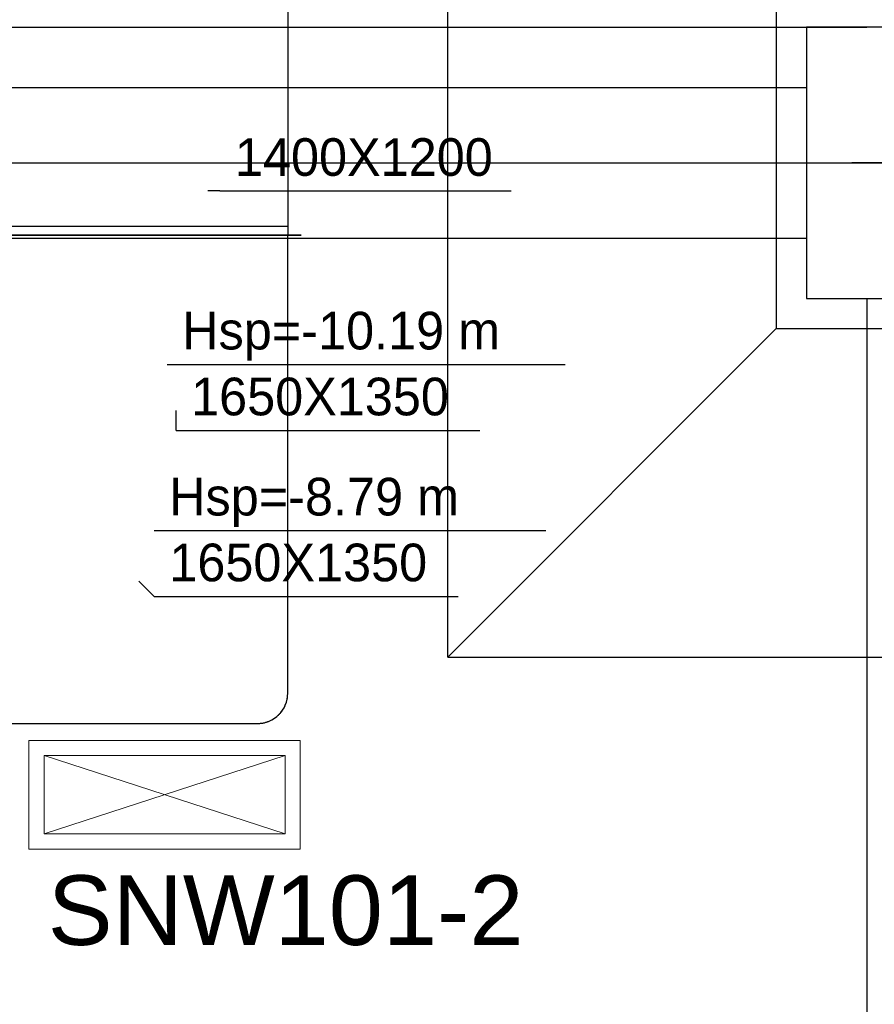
# Model space of a CAD drawing. Header units: centimetres. Extents: x -156440 to 298236, y -263599 to 81430.
# Tile 40 of 170: x 148965 to 151799, y -148024 to -144757. Entities that reach past the tile are written whole.
import ezdxf

# ---------------------------------------------------------------- set-up
doc = ezdxf.new("R2010")
doc.units = ezdxf.units.CM
doc.header["$LTSCALE"] = 50
for name, pattern in [('01-101 Went PP Poziom -2$0$Przekrój 3a-3a$0$HIDDEN', [9.525, 6.35, -3.175]), ('Kondygnacja -2$0$HIDDEN2', [4.7625, 3.175, -1.5875]), ('Osie rzutów$0$DASHDOT2', [12.7, 6.35, -3.175, 0, -3.175])]:
    doc.linetypes.add(name, pattern=pattern)
doc.layers.get('0').update_dxf_attribs({"color": 8})
for name, color, linetype in [('01-101 Went PP Poziom -2$0$L_Nawiew', 3, 'Continuous'), ('01-101 Went PP Poziom -2$0$L_Wywiew', 6, 'Continuous'), ('bgde-tekst', 7, 'Continuous'), ('Kondygnacja -2$0$ARCH_FUNDAMENTY_IST', 8, 'Continuous'), ('Kondygnacja -2$0$ARCH_KONSTR_POWYŻEJ RZUTU_IST', 8, 'Kondygnacja -2$0$HIDDEN2'), ('Kondygnacja -2$0$ARCH_ŻELBET_IST', 9, 'Continuous'), ('Osie rzutów$0$ARCH_INFO_OSIE_IST', 8, 'Osie rzutów$0$DASHDOT2')]:
    doc.layers.add(name, color=color, linetype=linetype)
doc.layers.add('AU Szafy Automatyki', color=96, linetype='Continuous', lineweight=5)
doc.layers.add('Kondygnacja -2$0$_SP KORYTA', color=8, linetype='Continuous', lineweight=25)
doc.styles.add('Arial', font='ARIAL.TTF')

# ---------------------------------------------------------------- blocks, each defined once
blk = doc.blocks.new('Osie rzutów')
at = {"layer": 'Osie rzutów$0$ARCH_INFO_OSIE_IST', "ltscale": 10}
for p, q in [((4436.04, 7400), (15156.54, 7400)), ((7490, 7400), (7430, 7400))]:
    blk.add_line(p, q, dxfattribs=at)
blk = doc.blocks.new('Kondygnacja -2$0$konstukcja stropu -2')
at = {"layer": 'Kondygnacja -2$0$ARCH_KONSTR_POWYŻEJ RZUTU_IST', "ltscale": 10}
for p, q in [((6885, 7445), (7435, 7445)), ((6885, 7425), (7415, 7425)), ((6885, 7375), (7415, 7375)), ((7435, 7355), (7435, 6825))]:
    blk.add_line(p, q, dxfattribs=at)
blk = doc.blocks.new('A$C199B2A6A')
at = {"layer": 'AU Szafy Automatyki'}
for p, q in [((40, 13), (-40, -13)), ((-40, 13), (40, -13))]:
    blk.add_line(p, q, dxfattribs=at)
for points in [[(-45, 18), (-45, -18), (45, -18), (45, 18)], [(-40, 13), (40, 13), (40, -13), (-40, -13)]]:
    blk.add_lwpolyline(points, close=True, dxfattribs=at)
blk = doc.blocks.new('*U496')
at = {"layer": '01-101 Went PP Poziom -2$0$L_Nawiew', "linetype": '01-101 Went PP Poziom -2$0$Przekrój 3a-3a$0$HIDDEN', "lineweight": -3}
for p, q in [((-715, 815), (785, 815)), ((785, 815), (805, 815)), ((805, 815), (805, -685)), ((-815, -785), (-815, 715)), ((805, -685), (785, -685)), ((-815, -805), (-815, -785)), ((685, -805), (-815, -805)), ((685, -785), (685, -805))]:
    blk.add_line(p, q, dxfattribs=at)
at = {"layer": '01-101 Went PP Poziom -2$0$L_Nawiew', "linetype": '01-101 Went PP Poziom -2$0$Przekrój 3a-3a$0$HIDDEN', "lineweight": -3, "extrusion": (-5.80092e-13, -2.22045e-16, -1)}
for centre in [(-715, 715), (-715, 715), (785, -785), (785, -785)]:
    blk.add_ellipse(centre, major_axis=(0, 100), ratio=1, start_param=-1.570796, end_param=0, dxfattribs=at)
blk = doc.blocks.new('*U495')
at = {"linetype": 'Continuous', "lineweight": -2}
for p, q in [((805, 860), (805, 815)), ((805, 815), (805, -685)), ((805, -685), (805, -730)), ((-815, -805), (-860, -805)), ((685, -805), (-815, -805)), ((730, -805), (685, -805))]:
    blk.add_line(p, q, dxfattribs=at)
at = {"color": 0, "linetype": 'ByBlock', "lineweight": -2}
for p, q in [((-715, 815), (785, 815)), ((785, 815), (805, 815)), ((-815, -785), (-815, 715)), ((805, -685), (785, -685)), ((-815, -805), (-815, -785)), ((685, -785), (685, -805))]:
    blk.add_line(p, q, dxfattribs=at)
at = {"color": 0, "linetype": 'ByBlock', "lineweight": -2, "extrusion": (-4.44089e-16, -2.22045e-16, -1)}
for centre in [(-715, 715), (-715, 715), (785, -785), (785, -785)]:
    blk.add_ellipse(centre, major_axis=(0, 100), ratio=1, start_param=-1.570796, end_param=0, dxfattribs=at)
blk = doc.blocks.new('*U488')
at = {"layer": '01-101 Went PP Poziom -2$0$L_Nawiew', "linetype": '01-101 Went PP Poziom -2$0$Przekrój 3a-3a$0$HIDDEN', "lineweight": -3}
for p, q in [((550, 0, 750), (-550, 0, 750)), ((-550, 0, 750), (-550, 0, -750)), ((-550, 0, -750), (550, 0, -750)), ((550, 0, 750), (550, 0, -750))]:
    blk.add_line(p, q, dxfattribs=at)
blk = doc.blocks.new('*U486')
at = {"linetype": 'Continuous', "lineweight": -2}
for p, q in [((-550, 0, 750), (-550, 0, 795)), ((-550, 0, -750), (-550, 0, 750)), ((-550, 0, -795), (-550, 0, -750)), ((550, 0, 750), (550, 0, -750)), ((550, 0, -750), (550, 0, -795)), ((550, 0, 795), (550, 0, 750))]:
    blk.add_line(p, q, dxfattribs=at)
at = {"color": 0, "linetype": 'ByBlock', "lineweight": -2}
for p, q in [((550, 0, 750), (-550, 0, 750)), ((-550, 0, -750), (550, 0, -750))]:
    blk.add_line(p, q, dxfattribs=at)
at = {"linetype": 'Continuous', "lineweight": -3}
for p, q in [((-520, 0, -750), (-520, 0, 750)), ((520, 0, -750), (520, 0, 750))]:
    blk.add_line(p, q, dxfattribs=at)
blk = doc.blocks.new('*a603')
at = {"layer": 'bgde-tekst'}
blk.add_line((0, 0), (1300, 0), dxfattribs=at)
blk = doc.blocks.new('*a669')
at = {"layer": 'bgde-tekst'}
blk.add_line((0, 0), (1320.8, 0), dxfattribs=at)
blk = doc.blocks.new('*a671')
at = {"layer": 'bgde-tekst'}
blk.add_line((0, 0), (1008.3, 0), dxfattribs=at)
blk = doc.blocks.new('*a717')
at = {"layer": 'bgde-tekst'}
blk.add_line((0, 0), (966.7, 0), dxfattribs=at)
blk = doc.blocks.new('*a718')
at = {"layer": 'bgde-tekst'}
blk.add_line((0, 0), (1008.3, 0), dxfattribs=at)

msp = doc.modelspace()

# ---------------------------------------------------------------- linework, layer by layer
at = {"layer": 'bgde-tekst'}
for points in [[(149628.512, -145324.937), (149588.736, -145324.937), (149588.736, -145324.937)], [(149453.553, -145900.859), (149453.553, -145900.859), (149453.553, -145900.859)], [(149483.062, -146119.496), (149483.062, -146053.638), (149483.062, -146053.638)], [(149410.261, -146451.684), (149410.261, -146451.684), (149410.261, -146451.684)], [(149410.88, -146670.054), (149359.903, -146619.076), (149359.903, -146619.076)]]:
    msp.add_lwpolyline(points, dxfattribs=at)
at = {"layer": 'Kondygnacja -2$0$ARCH_FUNDAMENTY_IST'}
for p, q in [((150384.241, -146871.769, -3480), (150384.241, -143591.769, -3480)), ((151474.241, -145781.769, -3480), (150384.241, -146871.769, -3480)), ((150384.241, -146871.769, -3480), (153664.241, -146871.769, -3480))]:
    msp.add_line(p, q, dxfattribs=at)
at = {"layer": 'Kondygnacja -2$0$ARCH_FUNDAMENTY_IST', "elevation": -3480}
msp.add_lwpolyline([(151474.241, -145781.769), (152574.241, -145781.769), (152574.241, -144681.769), (151474.241, -144681.769)], close=True, dxfattribs=at)
at = {"layer": 'Kondygnacja -2$0$ARCH_ŻELBET_IST', "ltscale": 4, "elevation": -3480}
msp.add_lwpolyline([(151574.241, -145681.769), (152474.241, -145681.769), (152474.241, -144781.769), (151574.241, -144781.769)], close=True, dxfattribs=at)

# ---------------------------------------------------------------- block references
at = {"layer": '01-101 Went PP Poziom -2$0$L_Nawiew', "linetype": 'Continuous', "extrusion": (1, 0, -2.22045e-16)}
msp.add_blockref('*U488', (-144921.769, -9480, 149103.528), dxfattribs=at)
at = {"layer": '01-101 Went PP Poziom -2$0$L_Nawiew', "linetype": 'Continuous', "extrusion": (-2.22045e-16, -5.80092e-13, -1), "rotation": 90}
msp.add_blockref('*U496', (-149038.528, -146276.769, 9480), dxfattribs=at)
at = {"layer": '01-101 Went PP Poziom -2$0$L_Wywiew', "linetype": 'Continuous', "extrusion": (1, 0, -2.22045e-16)}
msp.add_blockref('*U486', (-144921.769, -8020, 149103.528), dxfattribs=at)
at = {"layer": '01-101 Went PP Poziom -2$0$L_Wywiew', "linetype": 'Continuous', "extrusion": (-2.22045e-16, -4.44089e-16, -1), "rotation": 90}
msp.add_blockref('*U495', (-149038.528, -146276.769, 8020), dxfattribs=at)
at = {"layer": 'AU Szafy Automatyki', "xscale": 10, "yscale": 10, "zscale": 10}
msp.add_blockref('A$C199B2A6A', (149445.395, -147328.368, -9479.994), dxfattribs=at)
at = {"layer": 'bgde-tekst'}
for name, p in [('*a717', (149628.512, -145324.937)), ('*a669', (149453.553, -145900.859)), ('*a718', (149483.062, -146119.496)), ('*a603', (149410.261, -146451.684)), ('*a671', (149410.88, -146670.054))]:
    msp.add_blockref(name, p, dxfattribs=at)
at = {"layer": 'Kondygnacja -2$0$_SP KORYTA', "xscale": 10, "yscale": 10, "zscale": 10}
msp.add_blockref('Kondygnacja -2$0$konstukcja stropu -2', (77424.241, -219231.769, -3480), dxfattribs=at)
at = {"layer": 'Osie rzutów$0$ARCH_INFO_OSIE_IST', "xscale": 10, "yscale": 10, "zscale": 10}
msp.add_blockref('Osie rzutów', (77424.241, -219231.769), dxfattribs=at)

# ---------------------------------------------------------------- texts
at = {"layer": 'AU Szafy Automatyki', "insert": (149057.582, -147595.671, -3480), "char_height": 231, "width": 5315.73399, "attachment_point": 1, "style": 'Arial'}
msp.add_mtext('SNW101-2', dxfattribs=at)
at = {"layer": 'bgde-tekst'}
for s, p in [('1400X1200', (149678.512, -145274.937)), ('Hsp=-10.19 m ', (149503.553, -145850.859)), ('1650X1350', (149533.062, -146069.496)), ('Hsp=-8.79 m ', (149460.261, -146401.684)), ('1650X1350', (149460.88, -146620.054))]:
    msp.add_text(s, height=125, dxfattribs=at).set_placement(p)

doc.saveas('drawing.dxf')
